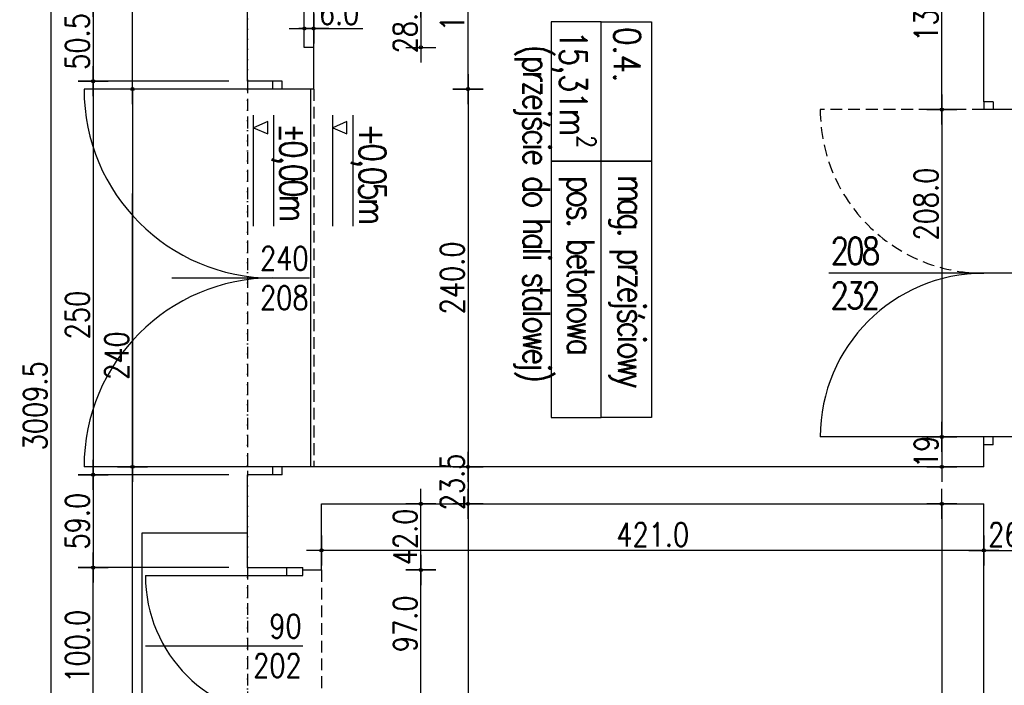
# Model space of a CAD drawing. Header units: millimetres. Extents: x 22865 to 60762, y -18816 to 15611.
# Tile 54 of 256: x 43850 to 44476, y -12675 to -12252. Entities that reach past the tile are written whole.
import ezdxf

# ---------------------------------------------------------------- set-up
doc = ezdxf.new("R2010")
doc.units = ezdxf.units.MM
doc.linetypes.add('DASHED2', pattern=[0.375, 0.25, -0.125])
doc.linetypes.add('DOT', pattern=[6.35, 0, -6.35])
for name, color, linetype in [('OPISY', 6, 'Continuous'), ('sciany murowane', 4, 'Continuous'), ('widokowa', 2, 'Continuous'), ('wyburzenia', 14, 'Continuous'), ('WYMIARY', 6, 'Continuous')]:
    doc.layers.add(name, color=color, linetype=linetype)
doc.styles.add('1-100', font='simplex.shx', dxfattribs={"width": 0.8, "height": 15})
doc.dimstyles.new('1-100', dxfattribs={"dimscale": 0.5, "dimtxt": 100, "dimasz": 1, "dimexe": 0.18, "dimexo": 0.0625, "dimgap": 5, "dimtad": 1, "dimdec": 1, "dimzin": 0, "dimdsep": 46, "dimtxsty": '1-100', "dimblk1": 'K', "dimblk2": 'K', "dimsah": 1, "dimcen": 0.09, "dimse1": 1, "dimse2": 1, "dimadec": 0, "dimazin": 0, "dimtfac": 1, "dimtdec": 1, "dimtofl": 0, "dimtmove": 0, "dimatfit": 3, "dimldrblk": 'K', "dimfxl": 0, "dimtolj": 1, "dimtzin": 0, "dimarcsym": 0})

# ---------------------------------------------------------------- blocks, each defined once
blk = doc.blocks.new('K')
for p, q in [((0, -19.1), (0, 19.1)), ((-19.1, 0), (19.1, 0))]:
    blk.add_line(p, q)
blk.add_circle((0, 0), 2.02)
blk = doc.blocks.new('*D2774')
at = {"layer": 'WYMIARY', "color": 0, "lineweight": -2, "ltscale": 0.2}
blk.add_line((43896.98, -12241.15), (43896.98, -12290.65), dxfattribs=at)
at = {"layer": 'WYMIARY', "color": 0, "linetype": 'ByBlock', "lineweight": -2, "xscale": 0.5, "yscale": 0.5, "zscale": 0.5}
for p, rotation in [((43896.98, -12240.65), 89.9999999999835), ((43896.98, -12291.15), 269.9999999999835)]:
    blk.add_blockref('K', p, dxfattribs=dict(at, rotation=rotation))
at = {"layer": 'WYMIARY', "color": 0, "ltscale": 0.2, "insert": (43886.98, -12265.9), "char_height": 15, "attachment_point": 5, "rotation": 90, "style": '1-100'}
blk.add_mtext('\\A1;50.5', dxfattribs=at)
blk = doc.blocks.new('*D2775')
at = {"layer": 'WYMIARY', "color": 0, "lineweight": -2, "ltscale": 0.2}
blk.add_line((43896.98, -12291.65), (43896.98, -12540.65), dxfattribs=at)
at = {"layer": 'WYMIARY', "color": 0, "linetype": 'ByBlock', "lineweight": -2, "xscale": 0.5, "yscale": 0.5, "zscale": 0.5}
for p, rotation in [((43896.98, -12291.15), 89.99999999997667), ((43896.98, -12541.15), 269.9999999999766)]:
    blk.add_blockref('K', p, dxfattribs=dict(at, rotation=rotation))
at = {"layer": 'WYMIARY', "color": 0, "ltscale": 0.2, "insert": (43886.98, -12439.67), "char_height": 15, "attachment_point": 5, "rotation": 90, "style": '1-100'}
blk.add_mtext('\\A1;250', dxfattribs=at)
blk = doc.blocks.new('*D2777')
at = {"layer": 'WYMIARY', "color": 0, "lineweight": -2, "ltscale": 0.2}
blk.add_line((43896.98, -12541.65), (43896.98, -12599.65), dxfattribs=at)
at = {"layer": 'WYMIARY', "color": 0, "linetype": 'ByBlock', "lineweight": -2, "xscale": 0.5, "yscale": 0.5, "zscale": 0.5}
for p, rotation in [((43896.98, -12541.15), 89.99999999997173), ((43896.98, -12600.15), 269.9999999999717)]:
    blk.add_blockref('K', p, dxfattribs=dict(at, rotation=rotation))
at = {"layer": 'WYMIARY', "color": 0, "ltscale": 0.2, "insert": (43886.98, -12570.65), "char_height": 15, "attachment_point": 5, "rotation": 90, "style": '1-100'}
blk.add_mtext('\\A1;59.0', dxfattribs=at)
blk = doc.blocks.new('*D2778')
at = {"layer": 'WYMIARY', "color": 0, "lineweight": -2, "ltscale": 0.2}
blk.add_line((43921.98, -12296.65), (43921.98, -12535.65), dxfattribs=at)
at = {"layer": 'WYMIARY', "color": 0, "linetype": 'ByBlock', "lineweight": -2, "xscale": 0.5, "yscale": 0.5, "zscale": 0.5}
for p, rotation in [((43921.98, -12296.15), 89.99999999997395), ((43921.98, -12536.15), 269.9999999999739)]:
    blk.add_blockref('K', p, dxfattribs=dict(at, rotation=rotation))
at = {"layer": 'WYMIARY', "color": 0, "ltscale": 0.2, "insert": (43911.98, -12465.42), "char_height": 15, "attachment_point": 5, "rotation": 90, "style": '1-100'}
blk.add_mtext('\\A1;240', dxfattribs=at)
blk = doc.blocks.new('*D2779')
at = {"layer": 'WYMIARY', "color": 0, "lineweight": -2, "ltscale": 0.2}
blk.add_line((44105.32, -12241.65), (44105.32, -12269.15), dxfattribs=at)
at = {"layer": 'WYMIARY', "color": 0, "linetype": 'ByBlock', "lineweight": -2, "xscale": 0.5, "yscale": 0.5, "zscale": 0.5}
for p, rotation in [((44105.32, -12241.15), 90), ((44105.32, -12269.65), 270)]:
    blk.add_blockref('K', p, dxfattribs=dict(at, rotation=rotation))
at = {"layer": 'WYMIARY', "color": 0, "ltscale": 0.2, "insert": (44095.32, -12255.4), "char_height": 15, "attachment_point": 5, "rotation": 90, "style": '1-100'}
blk.add_mtext('\\A1;28.5', dxfattribs=at)
blk = doc.blocks.new('*D2783')
at = {"layer": 'WYMIARY', "color": 0, "lineweight": -2, "ltscale": 0.2}
for p, q in [((44030.69, -12257.63), (44030.19, -12257.63)), ((44037.69, -12257.63), (44068.34, -12257.63))]:
    blk.add_line(p, q, dxfattribs=at)
at = {"layer": 'WYMIARY', "color": 0, "linetype": 'ByBlock', "lineweight": -2, "xscale": 0.5, "yscale": 0.5, "zscale": 0.5}
for p, rotation in [((44031.19, -12257.63), 359.9999999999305), ((44037.19, -12257.63), 179.9999999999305)]:
    blk.add_blockref('K', p, dxfattribs=dict(at, rotation=rotation))
at = {"layer": 'WYMIARY', "color": 0, "ltscale": 0.2, "insert": (44053.27, -12247.63), "char_height": 15, "attachment_point": 5, "style": '1-100'}
blk.add_mtext('\\A1;6.0', dxfattribs=at)
blk = doc.blocks.new('*D2786')
at = {"layer": 'WYMIARY', "color": 0, "lineweight": -2, "ltscale": 0.2}
blk.add_line((44436.48, -12308.65), (44436.48, -12177.15), dxfattribs=at)
at = {"layer": 'WYMIARY', "color": 0, "linetype": 'ByBlock', "lineweight": -2, "xscale": 0.5, "yscale": 0.5, "zscale": 0.5}
for p, rotation in [((44436.48, -12176.65), 89.99999999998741), ((44436.48, -12309.15), 269.9999999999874)]:
    blk.add_blockref('K', p, dxfattribs=dict(at, rotation=rotation))
at = {"layer": 'WYMIARY', "color": 0, "ltscale": 0.2, "insert": (44426.48, -12242.9), "char_height": 15, "attachment_point": 5, "rotation": 90, "style": '1-100'}
blk.add_mtext('\\A1;132.5', dxfattribs=at)
blk = doc.blocks.new('*D2787')
at = {"layer": 'WYMIARY', "color": 0, "lineweight": -2, "ltscale": 0.2}
blk.add_line((44135.27, -12295.65), (44135.27, -12177.15), dxfattribs=at)
at = {"layer": 'WYMIARY', "color": 0, "linetype": 'ByBlock', "lineweight": -2, "xscale": 0.5, "yscale": 0.5, "zscale": 0.5}
for p, rotation in [((44135.27, -12176.65), 90.0000000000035), ((44135.27, -12296.15), 270.0000000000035)]:
    blk.add_blockref('K', p, dxfattribs=dict(at, rotation=rotation))
at = {"layer": 'WYMIARY', "color": 0, "ltscale": 0.2, "insert": (44125.27, -12236.4), "char_height": 15, "attachment_point": 5, "rotation": 90, "style": '1-100'}
blk.add_mtext('\\A1;119.5', dxfattribs=at)
blk = doc.blocks.new('*D2788')
at = {"layer": 'WYMIARY', "color": 0, "lineweight": -2, "ltscale": 0.2}
blk.add_line((44436.48, -12309.65), (44436.48, -12516.65), dxfattribs=at)
at = {"layer": 'WYMIARY', "color": 0, "linetype": 'ByBlock', "lineweight": -2, "xscale": 0.5, "yscale": 0.5, "zscale": 0.5}
for p, rotation in [((44436.48, -12309.15), 90.00000000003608), ((44436.48, -12517.15), 270.0000000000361)]:
    blk.add_blockref('K', p, dxfattribs=dict(at, rotation=rotation))
at = {"layer": 'WYMIARY', "color": 0, "ltscale": 0.2, "insert": (44426.48, -12369.22), "char_height": 15, "attachment_point": 5, "rotation": 90, "style": '1-100'}
blk.add_mtext('\\A1;208.0', dxfattribs=at)
blk = doc.blocks.new('*D2789')
at = {"layer": 'WYMIARY', "color": 0, "lineweight": -2}
blk.add_line((44436.48, -12517.65), (44436.48, -12535.65), dxfattribs=at)
at = {"layer": 'WYMIARY', "color": 0, "linetype": 'ByBlock', "lineweight": -2, "xscale": 0.5, "yscale": 0.5, "zscale": 0.5}
for p, rotation in [((44436.48, -12517.15), 89.99999999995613), ((44436.48, -12536.15), 269.9999999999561)]:
    blk.add_blockref('K', p, dxfattribs=dict(at, rotation=rotation))
at = {"layer": 'WYMIARY', "color": 0, "ltscale": 0.2, "insert": (44426.48, -12526.59), "char_height": 15, "attachment_point": 5, "rotation": 90, "style": '1-100'}
blk.add_mtext('\\A1;19', dxfattribs=at)
blk = doc.blocks.new('*D2798')
at = {"layer": 'WYMIARY', "color": 0, "lineweight": -2, "ltscale": 0.2}
blk.add_line((43896.98, -12699.65), (43896.98, -12600.65), dxfattribs=at)
at = {"layer": 'WYMIARY', "color": 0, "linetype": 'ByBlock', "lineweight": -2, "xscale": 0.5, "yscale": 0.5, "zscale": 0.5}
for p, rotation in [((43896.98, -12600.15), 90.00000000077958), ((43896.98, -12700.15), 270.0000000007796)]:
    blk.add_blockref('K', p, dxfattribs=dict(at, rotation=rotation))
at = {"layer": 'WYMIARY', "color": 0, "ltscale": 0.2, "insert": (43886.98, -12650.15), "char_height": 15, "attachment_point": 5, "rotation": 90, "style": '1-100'}
blk.add_mtext('\\A1;100.0', dxfattribs=at)
blk = doc.blocks.new('*D2800')
at = {"layer": 'WYMIARY', "color": 0, "lineweight": -2, "ltscale": 0.2}
blk.add_line((44105.32, -12698.15), (44105.32, -12602.15), dxfattribs=at)
at = {"layer": 'WYMIARY', "color": 0, "linetype": 'ByBlock', "lineweight": -2, "xscale": 0.5, "yscale": 0.5, "zscale": 0.5}
for p, rotation in [((44105.32, -12601.65), 90), ((44105.32, -12698.65), 270)]:
    blk.add_blockref('K', p, dxfattribs=dict(at, rotation=rotation))
at = {"layer": 'WYMIARY', "color": 0, "ltscale": 0.2, "insert": (44095.32, -12635.86), "char_height": 15, "attachment_point": 5, "rotation": 90, "style": '1-100'}
blk.add_mtext('\\A1;97.0', dxfattribs=at)
blk = doc.blocks.new('*D2801')
at = {"layer": 'WYMIARY', "color": 0, "lineweight": -2, "ltscale": 0.2}
blk.add_line((44105.32, -12601.15), (44105.32, -12560.15), dxfattribs=at)
at = {"layer": 'WYMIARY', "color": 0, "linetype": 'ByBlock', "lineweight": -2, "xscale": 0.5, "yscale": 0.5, "zscale": 0.5}
for p, rotation in [((44105.32, -12559.65), 90), ((44105.32, -12601.65), 270)]:
    blk.add_blockref('K', p, dxfattribs=dict(at, rotation=rotation))
at = {"layer": 'WYMIARY', "color": 0, "ltscale": 0.2, "insert": (44095.32, -12580.65), "char_height": 15, "attachment_point": 5, "rotation": 90, "style": '1-100'}
blk.add_mtext('\\A1;42.0', dxfattribs=at)
blk = doc.blocks.new('*D2802')
at = {"layer": 'WYMIARY', "color": 0, "lineweight": -2, "ltscale": 0.2}
blk.add_line((44135.27, -12296.65), (44135.27, -12535.65), dxfattribs=at)
at = {"layer": 'WYMIARY', "color": 0, "linetype": 'ByBlock', "lineweight": -2, "xscale": 0.5, "yscale": 0.5, "zscale": 0.5}
for p, rotation in [((44135.27, -12296.15), 89.9999999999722), ((44135.27, -12536.15), 269.9999999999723)]:
    blk.add_blockref('K', p, dxfattribs=dict(at, rotation=rotation))
at = {"layer": 'WYMIARY', "color": 0, "ltscale": 0.2, "insert": (44125.27, -12416.15), "char_height": 15, "attachment_point": 5, "rotation": 90, "style": '1-100'}
blk.add_mtext('\\A1;240.0', dxfattribs=at)
blk = doc.blocks.new('*D2803')
at = {"layer": 'WYMIARY', "color": 0, "lineweight": -2, "ltscale": 0.2}
blk.add_line((44135.27, -12536.65), (44135.27, -12559.15), dxfattribs=at)
at = {"layer": 'WYMIARY', "color": 0, "linetype": 'ByBlock', "lineweight": -2, "xscale": 0.5, "yscale": 0.5, "zscale": 0.5}
for p, rotation in [((44135.27, -12536.15), 90), ((44135.27, -12559.65), 270)]:
    blk.add_blockref('K', p, dxfattribs=dict(at, rotation=rotation))
at = {"layer": 'WYMIARY', "color": 0, "ltscale": 0.2, "insert": (44125.27, -12545.71), "char_height": 15, "attachment_point": 5, "rotation": 90, "style": '1-100'}
blk.add_mtext('\\A1;23.5', dxfattribs=at)
blk = doc.blocks.new('*D2828')
at = {"layer": 'WYMIARY', "color": 0, "lineweight": -2, "ltscale": 0.2}
blk.add_line((44462.69, -12589.2), (44042.69, -12589.2), dxfattribs=at)
at = {"layer": 'WYMIARY', "color": 0, "linetype": 'ByBlock', "lineweight": -2, "xscale": 0.5, "yscale": 0.5, "zscale": 0.5, "rotation": 180}
blk.add_blockref('K', (44042.19, -12589.2), dxfattribs=at)
at = {"layer": 'WYMIARY', "color": 0, "linetype": 'ByBlock', "lineweight": -2, "xscale": 0.5, "yscale": 0.5, "zscale": 0.5}
blk.add_blockref('K', (44463.19, -12589.2), dxfattribs=at)
at = {"layer": 'WYMIARY', "color": 0, "ltscale": 0.2, "insert": (44252.69, -12579.2), "char_height": 15, "attachment_point": 5, "style": '1-100'}
blk.add_mtext('\\A1;421.0', dxfattribs=at)
blk = doc.blocks.new('*D2836')
at = {"layer": 'WYMIARY', "color": 0, "lineweight": -2, "ltscale": 0.2}
blk.add_line((44135.27, -12560.15), (44135.27, -13369.15), dxfattribs=at)
at = {"layer": 'WYMIARY', "color": 0, "linetype": 'ByBlock', "lineweight": -2, "xscale": 0.5, "yscale": 0.5, "zscale": 0.5}
for p, rotation in [((44135.27, -12559.65), 90), ((44135.27, -13369.65), 270)]:
    blk.add_blockref('K', p, dxfattribs=dict(at, rotation=rotation))
at = {"layer": 'WYMIARY', "color": 0, "ltscale": 0.2, "insert": (44125.27, -12964.65), "char_height": 15, "attachment_point": 5, "rotation": 90, "style": '1-100'}
blk.add_mtext('\\A1;810.0', dxfattribs=at)
blk = doc.blocks.new('*D2839')
at = {"layer": 'WYMIARY', "color": 0, "lineweight": -2, "ltscale": 0.2}
blk.add_line((44436.48, -12560.15), (44436.48, -13369.15), dxfattribs=at)
at = {"layer": 'WYMIARY', "color": 0, "linetype": 'ByBlock', "lineweight": -2, "xscale": 0.5, "yscale": 0.5, "zscale": 0.5}
for p, rotation in [((44436.48, -12559.65), 90), ((44436.48, -13369.65), 270)]:
    blk.add_blockref('K', p, dxfattribs=dict(at, rotation=rotation))
at = {"layer": 'WYMIARY', "color": 0, "ltscale": 0.2, "insert": (44426.48, -12964.65), "char_height": 15, "attachment_point": 5, "rotation": 90, "style": '1-100'}
blk.add_mtext('\\A1;810.0', dxfattribs=at)
blk = doc.blocks.new('*D2857')
at = {"layer": 'WYMIARY', "color": 0, "lineweight": -2}
blk.add_line((44463.69, -12589.2), (44488.69, -12589.2), dxfattribs=at)
at = {"layer": 'WYMIARY', "color": 0, "linetype": 'ByBlock', "lineweight": -2, "xscale": 0.5, "yscale": 0.5, "zscale": 0.5, "rotation": 180}
blk.add_blockref('K', (44463.19, -12589.2), dxfattribs=at)
at = {"layer": 'WYMIARY', "color": 0, "linetype": 'ByBlock', "lineweight": -2, "xscale": 0.5, "yscale": 0.5, "zscale": 0.5}
blk.add_blockref('K', (44489.19, -12589.2), dxfattribs=at)
at = {"layer": 'WYMIARY', "color": 0, "ltscale": 0.2, "insert": (44476.19, -12579.2), "char_height": 15, "attachment_point": 5, "style": '1-100'}
blk.add_mtext('\\A1;26', dxfattribs=at)
blk = doc.blocks.new('*D2908')
at = {"layer": 'WYMIARY', "color": 0, "lineweight": -2, "ltscale": 0.2}
blk.add_line((43870.12, -10993.15), (43870.12, -14001.65), dxfattribs=at)
at = {"layer": 'WYMIARY', "color": 0, "linetype": 'ByBlock', "lineweight": -2, "xscale": 0.5, "yscale": 0.5, "zscale": 0.5}
for p, rotation in [((43870.12, -10992.65), 90), ((43870.12, -14002.15), 270)]:
    blk.add_blockref('K', p, dxfattribs=dict(at, rotation=rotation))
at = {"layer": 'WYMIARY', "color": 0, "ltscale": 0.2, "insert": (43860.12, -12497.4), "char_height": 15, "attachment_point": 5, "rotation": 90, "style": '1-100'}
blk.add_mtext('\\A1;3009.5', dxfattribs=at)

msp = doc.modelspace()

# ---------------------------------------------------------------- linework, layer by layer
at = {"layer": 'OPISY'}
for points in [[(44219.98, -12342.02), (44219.98, -12253.39), (44188.05, -12253.39), (44188.05, -12342.02)], [(44251.91, -12253.39), (44251.91, -12342.02), (44219.98, -12342.02), (44219.98, -12253.39)], [(44219.98, -12504.86), (44219.98, -12342.02), (44188.05, -12342.02), (44188.05, -12504.86)], [(44251.91, -12342.02), (44251.91, -12504.86), (44219.98, -12504.86), (44219.98, -12342.02)], [(44219.98, -12504.86), (44219.98, -12342.02), (44251.91, -12342.02), (44251.91, -12504.86)]]:
    msp.add_lwpolyline(points, close=True, dxfattribs=at)
at = {"layer": 'sciany murowane', "color": 2, "ltscale": 0.2}
for p, q in [((44037.19, -12269.65), (44037.19, -12176.65)), ((44011.19, -12296.15), (44011.19, -12291.15)), ((44017.19, -12296.15), (43891.19, -12296.15)), ((44035.19, -12296.15), (44035.19, -12536.15)), ((44463.19, -12304.15), (44463.19, -12309.15)), ((44469.19, -12309.15), (44463.19, -12309.15)), ((44463.19, -12517.15), (44359.19, -12517.15)), ((44463.19, -12522.15), (44463.19, -12517.15)), ((44469.19, -12517.15), (44463.19, -12517.15)), ((44017.19, -12536.15), (43891.19, -12536.15)), ((44011.19, -12541.15), (44011.19, -12536.15)), ((43928.19, -12711.15), (43928.19, -12578.15)), ((43928.19, -12578.15), (43995.19, -12578.15)), ((43930.19, -12605.15), (44030.19, -12605.15)), ((44020.19, -12605.15), (44020.19, -12600.15)), ((44030.19, -12605.15), (44030.19, -12601.65))]:
    msp.add_line(p, q, dxfattribs=at)
at = {"layer": 'sciany murowane', "ltscale": 20}
for p, q in [((44463.19, -12304.15), (44463.19, -12176.65)), ((44469.19, -12304.15), (44469.19, -12309.15)), ((44469.19, -12522.15), (44469.19, -12517.15)), ((44463.19, -12536.15), (44463.19, -12522.15)), ((44042.19, -12559.65), (44463.19, -12559.65)), ((44463.19, -13959.15), (44463.19, -12559.65))]:
    msp.add_line(p, q, dxfattribs=at)
at = {"layer": 'sciany murowane', "ltscale": 0.2}
for p, q in [((43995.19, -12291.15), (43995.19, -12240.65)), ((44031.19, -12269.65), (44031.19, -12241.15)), ((44037.19, -12269.65), (44031.19, -12269.65)), ((44037.19, -12296.15), (44037.19, -12269.65)), ((44017.19, -12291.15), (43995.19, -12291.15)), ((44017.19, -12296.15), (44017.19, -12291.15)), ((44037.19, -12296.15), (44017.19, -12296.15)), ((44469.19, -12304.15), (44463.19, -12304.15)), ((44489.19, -12309.15), (44469.19, -12309.15)), ((44489.19, -12517.15), (44469.19, -12517.15)), ((44469.19, -12522.15), (44463.19, -12522.15)), ((44463.19, -12536.15), (44011.19, -12536.15)), ((44017.19, -12541.15), (44017.19, -12536.15)), ((43995.19, -12600.15), (43995.19, -12541.15)), ((44017.19, -12541.15), (43995.19, -12541.15)), ((44042.19, -12601.65), (44042.19, -12559.65)), ((43995.19, -12600.15), (44030.19, -12600.15)), ((44030.19, -12601.65), (44030.19, -12600.15)), ((44030.19, -12601.65), (44042.19, -12601.65))]:
    msp.add_line(p, q, dxfattribs=at)
at = {"layer": 'widokowa', "color": 1, "linetype": 'DASHED2', "ltscale": 30}
for p, q in [((43995.19, -12291.15), (43995.19, -12541.15)), ((44037.19, -12296.15), (44037.19, -12536.15)), ((44463.19, -12309.15), (44359.19, -12309.15)), ((43995.19, -12600.15), (43995.19, -12700.15)), ((44042.19, -12601.65), (44042.19, -12698.65))]:
    msp.add_line(p, q, dxfattribs=at)
msp.add_arc((44463.19, -12309.15), 104, 180, 270, dxfattribs=at)
at = {"layer": 'wyburzenia', "linetype": 'DOT'}
msp.add_line((43995.19, -10980.86), (43995.19, -13983.21), dxfattribs=at)
at = {"layer": 'WYMIARY', "ltscale": 0.2}
for p, q in [((43921.98, -12286.59), (43921.98, -12240.65)), ((43896.98, -12313.68), (43896.98, -12524.86)), ((43998.93, -12383.15), (43998.93, -12312.8)), ((44011.93, -12383.15), (44011.93, -12312.8)), ((44049.26, -12383.15), (44049.26, -12312.8)), ((44062.26, -12383.15), (44062.26, -12312.8)), ((43921.98, -12908.15), (43921.98, -12362.48)), ((43946.98, -12416.15), (44034.51, -12416.15)), ((44489.19, -12413.15), (44364.7, -12413.1)), ((44030.19, -12650.15), (43930.19, -12650.15))]:
    msp.add_line(p, q, dxfattribs=at)
at = {"layer": 'WYMIARY'}
for p, q in [((43983.2, -12291.15), (43906.54, -12291.15)), ((43983.2, -12541.15), (43906.54, -12541.15)), ((43983.2, -12600.15), (43906.54, -12600.15))]:
    msp.add_line(p, q, dxfattribs=at)
at = {"layer": 'WYMIARY', "ltscale": 0.2}
for points in [[(44007.93, -12316.65), (43998.93, -12320.65), (44007.93, -12324.65), (44007.93, -12316.65)], [(44058.26, -12316.65), (44049.26, -12320.65), (44058.26, -12324.65), (44058.26, -12316.65)]]:
    msp.add_lwpolyline(points, dxfattribs=at)
for centre, radius, start, end in [((44011.19, -12296.15), 120, 180, 270), ((44011.19, -12536.15), 120, 90, 180), ((44020.19, -12605.15), 90, 180, 270)]:
    msp.add_arc(centre, radius, start, end, dxfattribs=at)
at = {"layer": 'WYMIARY', "color": 1, "ltscale": 0.2}
msp.add_arc((44463.19, -12517.15), 104, 90, 180, dxfattribs=at)

# ---------------------------------------------------------------- texts
at = {"layer": 'OPISY', "color": 1, "insert": (44202.52, -12258.92), "char_height": 17, "width": 183.8811, "attachment_point": 4, "rotation": 270, "style": '1-100'}
msp.add_mtext('\\A1;{\\T0.95;\\Fsimplex8|c238;15,31m{\\H0.7x;\\S2^ ;}}', dxfattribs=at)
at = {"layer": 'OPISY', "color": 2, "insert": (44236.44, -12256.74), "char_height": 17, "width": 183.8811, "attachment_point": 4, "rotation": 270, "style": '1-100'}
msp.add_mtext('{\\Fsimplex8|c238;0.4.}', dxfattribs=at)
at = {"layer": 'OPISY', "char_height": 17, "width": 302.1591, "attachment_point": 4, "style": '1-100'}
for s, insert, rotation in [('{\\T0.8;\\Fsimplex8|c238;(przejście do hali stalowej)}', (44176.08, -12268.17), 270), ('{\\T0.8;\\Fsimplex8|c238;pos. betonowa}', (44204.26, -12351.14), 270), ('{\\T0.8;\\Fsimplex8|c238;mag. przejściowy }', (44236.45, -12350.86), 270), ('{\\T0.8;\\Fsimplex8|c238;208\\P232}', (44365.75, -12413.09), 359.88303)]:
    msp.add_mtext(s, dxfattribs=dict(at, insert=insert, rotation=rotation))
at = {"layer": 'WYMIARY', "ltscale": 0.2, "char_height": 17, "width": 302.1591, "attachment_point": 4, "rotation": 270, "style": '1-100'}
for s, insert in [('{\\T0.8;\\Fsimplex8|c238;%%P0,00m}', (44021.62, -12317.77)), ('{\\T0.8;\\Fsimplex8|c238;+0,05m}', (44071.95, -12317.77))]:
    msp.add_mtext(s, dxfattribs=dict(at, insert=insert))
at = {"layer": 'WYMIARY', "ltscale": 0.2, "char_height": 15, "attachment_point": 1, "style": '1-100'}
for s, insert, width in [('240\\P208', (44003.08, -12396.19), 63.8053), ('\\pxqr;90\\P202\\P\\pq*;', (43963.71, -12629.9), 65.8053)]:
    msp.add_mtext(s, dxfattribs=dict(at, insert=insert, width=width))

# ---------------------------------------------------------------- dimensions: what is measured, and where the dimension line sits
at = {"layer": 'WYMIARY', "ltscale": 0.2}
for base, p1, p2, picture, middle in [((43870.12, -14002.15), (43887.42, -10992.65), (43887.42, -14002.15), '*D2908', (43860.12, -12497.4)), ((44135.27, -13369.65), (44125.72, -12559.65), (44163.19, -13369.65), '*D2836', (44125.27, -12964.65))]:
    dim = msp.add_linear_dim(base=base, p1=p1, p2=p2, angle=270, dimstyle='1-100', dxfattribs=at)
    dim.commit()
    dim.dimension.update_dxf_attribs({"geometry": picture, "text_midpoint": middle})
for p1, p2, distance, picture, middle in [((44037.19, -12296.15), (44037.19, -12176.65), -98.08, '*D2787', (44125.27, -12236.4)), ((44463.19, -12309.15), (44463.19, -12176.65), 26.72, '*D2786', (44426.48, -12242.9)), ((43920.85, -12240.65), (43920.85, -12291.15), -23.87, '*D2774', (43886.98, -12265.9)), ((44031.19, -12269.65), (44037.19, -12269.65), 12.02, '*D2783', (44053.27, -12247.63)), ((44135.74, -12296.15), (44135.74, -12536.15), -0.47, '*D2802', (44125.27, -12416.15)), ((43920.85, -12541.15), (43920.85, -12600.15), -23.87, '*D2777', (43886.98, -12570.65)), ((44095.77, -12601.65), (44095.77, -12559.65), -9.56, '*D2801', (44095.32, -12580.65)), ((43995.19, -12700.15), (43995.19, -12600.15), 98.22, '*D2798', (43886.98, -12650.15))]:
    dim = msp.add_aligned_dim(p1=p1, p2=p2, distance=distance, dimstyle='1-100', dxfattribs=at)
    dim.commit()
    dim.dimension.update_dxf_attribs({"geometry": picture, "text_midpoint": middle})
for base, p1, p2, angle, picture, middle in [((44105.32, -12269.65), (44033.43, -12241.15), (44033.43, -12269.65), 270, '*D2779', (44105.32, -12255.4)), ((44436.48, -12517.15), (44452.97, -12309.15), (44452.97, -12517.15), 270, '*D2788', (44436.48, -12369.22)), ((44135.27, -12559.65), (44147.35, -12536.15), (44147.35, -12559.65), 270, '*D2803', (44135.27, -12545.71)), ((44105.32, -12601.65), (44040.43, -12698.65), (44040.43, -12601.65), 90, '*D2800', (44105.32, -12635.86))]:
    dim = msp.add_linear_dim(base=base, p1=p1, p2=p2, angle=angle, dimstyle='1-100', dxfattribs=at)
    dim.commit()
    dim.dimension.update_dxf_attribs({"geometry": picture, "text_midpoint": middle, "dimtype": 161})
for base, p1, p2, picture, middle in [((43896.98, -12541.15), (43920.85, -12291.15), (43920.85, -12541.15), '*D2775', (43896.98, -12439.67)), ((43921.98, -12536.15), (43935.08, -12296.15), (43935.08, -12536.15), '*D2778', (43921.98, -12465.42))]:
    dim = msp.add_linear_dim(base=base, p1=p1, p2=p2, angle=270, dimstyle='1-100', override={"dimdec": 0, "dimtxsty": '1-100', "dimldrblk": 'K'}, dxfattribs=at)
    dim.commit()
    dim.dimension.update_dxf_attribs({"geometry": picture, "text_midpoint": middle, "dimtype": 161})
at = {"layer": 'WYMIARY'}
dim = msp.add_linear_dim(base=(44436.48, -12536.15), p1=(44441.29, -12517.15), p2=(44441.29, -12536.15), angle=270, dimstyle='1-100', override={"dimdec": 0, "dimtxsty": '1-100', "dimldrblk": 'K'}, dxfattribs=at)
dim.commit()
dim.dimension.update_dxf_attribs({"geometry": '*D2789', "text_midpoint": (44436.48, -12526.59), "dimtype": 161})
at = {"layer": 'WYMIARY', "ltscale": 0.2}
dim = msp.add_linear_dim(base=(44436.48, -13369.65), p1=(44423.74, -12559.65), p2=(44423.74, -13369.65), angle=270, dimstyle='1-100', override={"dimtxsty": '1-100', "dimldrblk": 'K'}, dxfattribs=at)
dim.commit()
dim.dimension.update_dxf_attribs({"geometry": '*D2839', "text_midpoint": (44426.48, -12964.65)})
dim = msp.add_linear_dim(base=(44042.19, -12589.2), p1=(44463.19, -12590.82), p2=(44042.19, -12590.82), dimstyle='1-100', dxfattribs=at)
dim.commit()
dim.dimension.update_dxf_attribs({"geometry": '*D2828', "text_midpoint": (44252.69, -12579.2)})
at = {"layer": 'WYMIARY'}
dim = msp.add_linear_dim(base=(44489.19, -12589.2), p1=(44463.19, -12579.64), p2=(44489.19, -12579.64), dimstyle='1-100', override={"dimdec": 0, "dimtxsty": '1-100', "dimldrblk": 'K'}, dxfattribs=at)
dim.commit()
dim.dimension.update_dxf_attribs({"geometry": '*D2857', "text_midpoint": (44476.19, -12579.2)})

doc.saveas('drawing.dxf')
